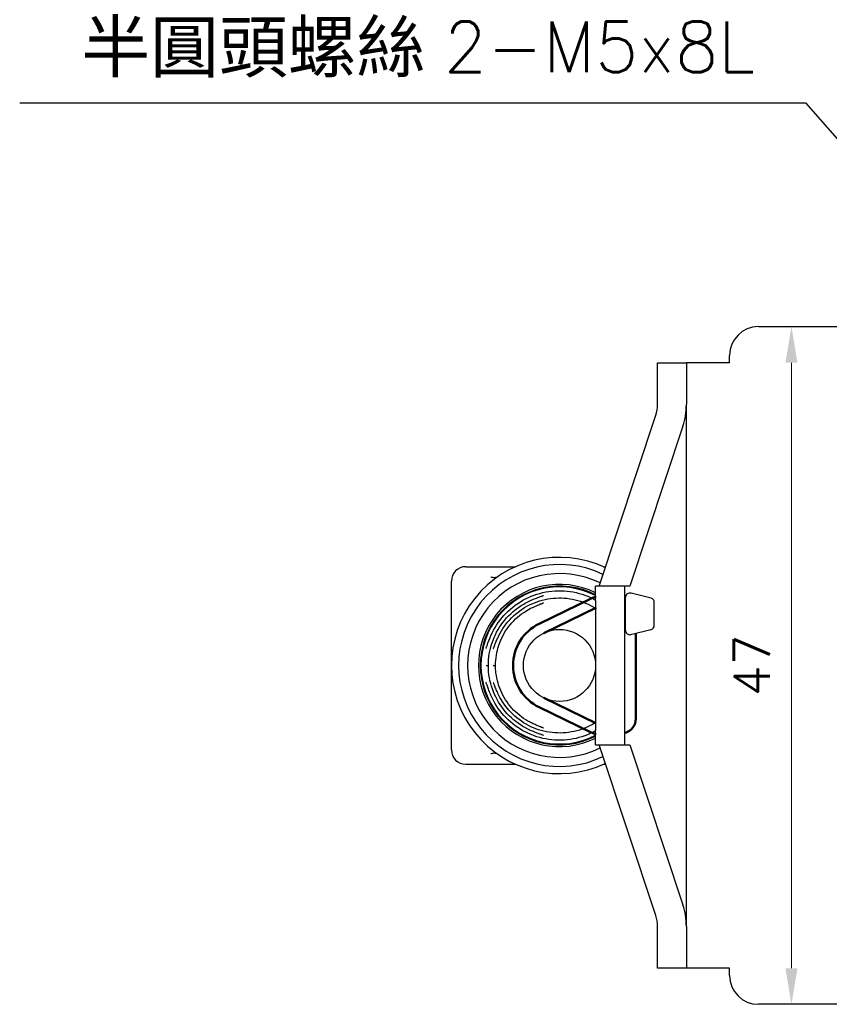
# Model space of a CAD drawing. Header units: millimetres. Extents: x 0 to 7391, y -1386 to 1502.
# Tile 119 of 127: x 7124 to 7180, y 722 to 790. Entities that reach past the tile are written whole.
import ezdxf

# ---------------------------------------------------------------- set-up
doc = ezdxf.new("R2010")
doc.units = ezdxf.units.MM
doc.header["$LTSCALE"] = 0.5
for name, color, linetype, lineweight in [('AM_0', 7, 'Continuous', 50), ('AM_5', 3, 'Continuous', 25), ('可見 (ISO)', 7, 'Continuous', 25)]:
    doc.layers.add(name, color=color, linetype=linetype, lineweight=lineweight)
doc.styles.get("Standard").update_dxf_attribs({"font": 'arial.ttf'})
doc.styles.add('尺寸標註', font='romans.shx', dxfattribs={"bigfont": 'CHINESET.SHX'})
doc.dimstyles.new('CNS1$0', dxfattribs={"dimtxt": 2.5, "dimasz": 2.5, "dimexe": 1, "dimexo": 1, "dimgap": 1.5, "dimtad": 1, "dimtoh": 1, "dimdec": 1, "dimdsep": 46, "dimtxsty": '尺寸標註', "dimcen": 0, "dimclrd": 2, "dimclre": 2, "dimclrt": 1, "dimadec": 0, "dimazin": 2, "dimtp": 0.1, "dimtm": 0.1, "dimtfac": 0.71, "dimtdec": 1, "dimtmove": 0, "dimatfit": 0, "dimfxl": 0, "dimlwd": 13, "dimlwe": 13, "dimarcsym": 0})

# ---------------------------------------------------------------- blocks, each defined once
blk = doc.blocks.new('結束バンド-側(轉折)')
for p, q in [((-6.333, -2.481), (-4.933, -2.136)), ((-4.574, -2.43), (-4.574, -4.72)), ((-4.574, -2.473), (-4.574, -4.677)), ((-6.574, -2.775), (-6.574, -4.375)), ((-6.359, -4.663), (-4.959, -5.008))]:
    blk.add_line(p, q)
for centre, start, end in [((-6.274, -2.775), 101.30993, 180), ((-4.874, -2.43), 0, 101.30993), ((-6.274, -4.375), 180, 253.67936), ((-4.874, -4.72), 253.67936, 0)]:
    blk.add_arc(centre, 0.3, start, end)
at = {"layer": 'AM_0'}
for p, q in [((-2.196, 4.648), (1.408, 2.896)), ((-5.293, -2.225), (-5.293, 3.7)), ((-2.51, 4), (1.093, 2.248)), ((-2.51, -4), (1.093, -2.248)), ((-2.196, -4.648), (1.408, -2.896)), ((-4.574, -4), (-4.573, -4)), ((-4.573, -4.72), (-4.574, -4.72))]:
    blk.add_line(p, q, dxfattribs=at)
for centre, radius, start, end in [((-4.273, 3.7), 1.02, 107.10464, 180), ((-2.641, 3.73), 1.02, 64.07537, 84.34902), ((-2.641, 3.73), 0.3, 64.07537, 70.44008), ((0, 0), 3.22, 295.92463, 64.07537), ((-2.641, -3.73), 0.3, 289.55992, 295.92463), ((-2.641, -3.73), 1.02, 275.65098, 295.92463)]:
    blk.add_arc(centre, radius, start, end, dxfattribs=at)
blk = doc.blocks.new('*D973')
at = {"layer": 'AM_5', "color": 2, "linetype": 'ByBlock', "lineweight": 13}
for p, q in [((7175.815, 769.05), (7178.105, 769.05)), ((7177.105, 766.55), (7177.105, 724.55)), ((7175.815, 722.05), (7178.105, 722.05))]:
    blk.add_line(p, q, dxfattribs=at)
at = {"layer": 'AM_5', "color": 2}
for points in [[(7176.688, 766.55), (7177.521, 766.55), (7177.105, 769.05)], [(7176.688, 724.55), (7177.521, 724.55), (7177.105, 722.05)]]:
    blk.add_solid(points, dxfattribs=at)
at = {"layer": 'Defpoints', "color": 0}
for p in [(7174.815, 769.05), (7174.815, 722.05), (7177.105, 722.05)]:
    blk.add_point(p, dxfattribs=at)
at = {"layer": 'AM_5', "color": 1, "insert": (7174.355, 745.55), "char_height": 2.5, "attachment_point": 5, "rotation": 90, "style": '尺寸標註'}
blk.add_mtext('47', dxfattribs=at)
blk = doc.blocks.new('*S932')
at = {"layer": 'AM_5'}
for p, q in [((1144.053, -407.507), (1198.567, -407.507)), ((1198.567, -407.507), (1209.842, -420.333))]:
    blk.add_line(p, q, dxfattribs=at)
at = {"layer": 'AM_5', "linetype": 'Continuous'}
blk.add_trace([(1209.404, -420.719), (1210.28, -419.948), (1212.153, -422.962)], dxfattribs=at)
at = {"layer": 'AM_5', "color": 2, "insert": (1195.067, -405.757), "char_height": 3.5, "attachment_point": 9}
blk.add_mtext('{\\fPMingLiU|b0|i0|c136|p18;半圓頭螺絲 \\Fromans|c0;2-M\\Fromans|c136;5\\Fromans|c0;x\\Fromans|c136;8\\Fromans|c0;L}', dxfattribs=at)

msp = doc.modelspace()

# ---------------------------------------------------------------- linework, layer by layer
at = {"layer": '可見 (ISO)'}
for p, q in [((7174.815, 769.05), (7191.603, 769.05)), ((7172.815, 766.55), (7172.815, 767.05)), ((7167.815, 766.55), (7169.815, 766.55)), ((7167.815, 763.65), (7167.815, 766.55)), ((7169.815, 766.55), (7169.815, 763.65)), ((7171.815, 766.55), (7169.815, 766.55)), ((7172.815, 766.55), (7171.815, 766.55)), ((7169.815, 727.449), (7169.815, 763.65)), ((7163.756, 751.05), (7167.694, 762.901)), ((7169.574, 762.152), (7165.884, 751.05)), ((7154.515, 752.4), (7157.961, 752.4)), ((7164.069, 752.4), (7164.205, 752.4)), ((7153.515, 748.745), (7153.515, 751.4)), ((7163.515, 750.05), (7163.515, 751.05)), ((7165.515, 751.05), (7163.515, 751.05)), ((7165.515, 751.05), (7165.515, 750.05)), ((7165.635, 751.05), (7165.515, 751.05)), ((7165.884, 751.05), (7165.635, 751.05)), ((7159.83, 750.254), (7159.83, 750.254)), ((7163.515, 750.05), (7163.515, 741.05)), ((7165.515, 750.05), (7165.515, 741.05)), ((7153.515, 745.55), (7153.515, 748.745)), ((7156.07, 746.8), (7156.07, 746.8)), ((7156.436, 746.744), (7156.436, 746.744)), ((7155.916, 745.55), (7156.078, 745.55)), ((7156.415, 745.55), (7156.577, 745.55)), ((7156.578, 745.55), (7156.577, 745.55)), ((7156.07, 744.3), (7156.07, 744.3)), ((7153.515, 739.7), (7153.515, 742.354)), ((7159.88, 741.217), (7159.88, 741.217)), ((7163.515, 740.05), (7163.515, 741.05)), ((7165.515, 741.05), (7165.515, 740.05)), ((7159.83, 740.845), (7159.83, 740.845)), ((7159.89, 740.703), (7159.89, 740.703)), ((7163.515, 740.05), (7165.515, 740.05)), ((7167.694, 728.199), (7163.756, 740.05)), ((7165.515, 740.05), (7165.635, 740.05)), ((7165.635, 740.05), (7165.884, 740.05)), ((7165.884, 740.05), (7169.574, 728.948)), ((7154.515, 738.7), (7157.961, 738.7)), ((7164.069, 738.7), (7164.205, 738.7)), ((7167.815, 724.55), (7167.815, 727.449)), ((7169.815, 727.449), (7169.815, 724.55)), ((7169.815, 724.55), (7167.815, 724.55)), ((7171.815, 724.55), (7169.815, 724.55)), ((7172.815, 724.55), (7171.815, 724.55)), ((7172.815, 724.05), (7172.815, 724.55)), ((7250.815, 722.05), (7174.815, 722.05))]:
    msp.add_line(p, q, dxfattribs=at)
msp.add_circle((7161.015, 745.55), 2.5, dxfattribs=at)
for centre, radius, start, end in [((7174.815, 767.05), 2, 90, 180), ((7161.015, 745.55), 7.5, 64.98036, 295.01964), ((7161.015, 745.55), 7, 64.50386, 295.49614), ((7154.515, 751.4), 1, 90, 180), ((7161.015, 745.55), 6.375, 63.80221, 296.19779), ((7161.015, 745.55), 5.625, 63.6122, 296.3878), ((7161.015, 745.55), 5.5, 62.96431, 297.03569), ((7161.015, 745.55), 5.45, 62.69574, 297.30426), ((7154.515, 739.7), 1, 180, 270), ((7174.815, 724.05), 2, 180, 270)]:
    msp.add_arc(centre, radius, start, end, dxfattribs=at)
for centre, major_axis, start_param, end_param in [((7165.815, 763.65), (0, -2.191), 1.22173, 1.570796), ((7165.815, 763.65), (0, -4.381), 1.22173, 1.570796), ((7165.815, 727.449), (0, 4.381), 4.712389, 5.061455), ((7165.815, 727.449), (0, 2.191), 4.712389, 5.061455)]:
    msp.add_ellipse(centre, major_axis=major_axis, ratio=0.912992, start_param=start_param, end_param=end_param, dxfattribs=at)
for points, knots in [([(7156.743, 751.714), (7156.676, 751.668), (7156.597, 751.642), (7156.438, 751.634), (7156.36, 751.647), (7156.269, 751.681), (7156.258, 751.685), (7156.247, 751.69)], [-0.07067013, -0.07067013, -0.07067013, -0.07067013, -0.03295236, -0.03295236, 0, 0, 0.00471986, 0.00471986, 0.00471986, 0.00471986]), ([(7156.257, 747.616), (7156.479, 748.127), (7156.789, 748.607), (7157.539, 749.438), (7157.99, 749.798), (7158.971, 750.347), (7159.514, 750.544), (7160.62, 750.749), (7161.197, 750.761), (7162.31, 750.601), (7162.861, 750.427), (7163.414, 750.146), (7163.464, 750.12), (7163.515, 750.092)], [0, 0, 0, 0, 0.167078, 0.167078, 0.3357724, 0.3357724, 0.5044512, 0.5044512, 0.6731636, 0.6731636, 0.841893, 0.841893, 0.8591104, 0.8591104, 0.8591104, 0.8591104]), ([(7156.078, 745.55), (7156.079, 746.081), (7156.167, 746.618), (7156.507, 747.628), (7156.765, 748.114), (7157.414, 748.965), (7157.814, 749.342), (7158.493, 749.8), (7158.743, 749.938), (7159.002, 750.054)], [0, 0, 0, 0, 0.1592126, 0.1592126, 0.3197962, 0.3197962, 0.4803665, 0.4803665, 0.5654795, 0.5654795, 0.5654795, 0.5654795]), ([(7156.811, 747.625), (7157.035, 748.077), (7157.335, 748.497), (7158.049, 749.214), (7158.472, 749.519), (7159.383, 749.971), (7159.881, 750.124), (7160.889, 750.261), (7161.411, 750.246), (7162.409, 750.052), (7162.898, 749.87), (7163.399, 749.585), (7163.457, 749.55), (7163.515, 749.513)], [0, 0, 0, 0, 0.1510889, 0.1510889, 0.3035424, 0.3035424, 0.4560219, 0.4560219, 0.6085363, 0.6085363, 0.7610413, 0.7610413, 0.7814584, 0.7814584, 0.7814584, 0.7814584]), ([(7158.984, 749.493), (7159.102, 749.553), (7159.224, 749.611), (7159.451, 749.71), (7159.558, 749.755), (7159.689, 749.807), (7159.725, 749.821), (7159.811, 749.856), (7159.856, 749.876), (7159.889, 749.892), (7159.896, 749.895), (7159.896, 749.895)], [0, 0, 0, 0, 0.0398539, 0.0398539, 0.078478, 0.078478, 0.0951556, 0.0951556, 0.1235619, 0.1235619, 0.1351343, 0.1351343, 0.1351343, 0.1351343]), ([(7159.002, 750.054), (7159.116, 750.105), (7159.232, 750.153), (7159.451, 750.239), (7159.556, 750.278), (7159.727, 750.339), (7159.796, 750.364), (7159.864, 750.391), (7159.88, 750.398), (7159.9, 750.407), (7159.906, 750.411), (7159.906, 750.411)], [0, 0, 0, 0, 0.0373786, 0.0373786, 0.0744383, 0.0744383, 0.10791, 0.10791, 0.121387, 0.121387, 0.1323603, 0.1323603, 0.1323603, 0.1323603]), ([(7156.577, 745.55), (7156.578, 746.027), (7156.657, 746.51), (7156.963, 747.419), (7157.195, 747.855), (7157.778, 748.62), (7158.138, 748.959), (7158.681, 749.325), (7158.83, 749.413), (7158.984, 749.493)], [0, 0, 0, 0, 0.143201, 0.143201, 0.2875505, 0.2875505, 0.4319259, 0.4319259, 0.4838829, 0.4838829, 0.4838829, 0.4838829]), ([(7155.909, 746.726), (7155.909, 746.726), (7155.909, 746.726), (7155.91, 746.727), (7155.913, 746.732), (7155.921, 746.75), (7155.928, 746.766), (7155.948, 746.816), (7155.962, 746.854), (7155.998, 746.953), (7156.022, 747.02), (7156.078, 747.174), (7156.112, 747.264), (7156.182, 747.441), (7156.219, 747.529), (7156.257, 747.616)], [0.0293404, 0.0293404, 0.0293404, 0.0293404, 0.0309525, 0.0309525, 0.0399871, 0.0399871, 0.0543878, 0.0543878, 0.0748966, 0.0748966, 0.1018651, 0.1018651, 0.1325501, 0.1325501, 0.1610378, 0.1610378, 0.1610378, 0.1610378]), ([(7156.424, 746.729), (7156.424, 746.729), (7156.424, 746.729), (7156.425, 746.731), (7156.428, 746.736), (7156.437, 746.755), (7156.445, 746.773), (7156.467, 746.824), (7156.482, 746.863), (7156.522, 746.964), (7156.549, 747.031), (7156.612, 747.186), (7156.649, 747.276), (7156.728, 747.453), (7156.769, 747.54), (7156.811, 747.625)], [0.0287692, 0.0287692, 0.0287692, 0.0287692, 0.0308179, 0.0308179, 0.0400315, 0.0400315, 0.0547303, 0.0547303, 0.0754546, 0.0754546, 0.1026855, 0.1026855, 0.1337713, 0.1337713, 0.1624404, 0.1624404, 0.1624404, 0.1624404]), ([(7153.515, 742.354), (7153.515, 742.428), (7153.515, 742.519), (7153.515, 742.627), (7153.515, 742.681), (7153.515, 742.739), (7153.515, 742.802), (7153.515, 742.864), (7153.515, 742.931), (7153.515, 743.002), (7153.515, 743.043), (7153.515, 743.086), (7153.515, 743.129), (7153.515, 743.462), (7153.515, 743.717), (7153.515, 743.894), (7153.515, 743.897), (7153.515, 743.898), (7153.515, 743.902), (7153.515, 744.18), (7153.515, 744.439), (7153.515, 744.679), (7153.515, 744.687), (7153.515, 744.693), (7153.515, 744.702), (7153.515, 744.846), (7153.515, 744.988), (7153.515, 745.129), (7153.515, 745.27), (7153.515, 745.411), (7153.515, 745.55)], [0, 0, 0, 0, 0.109375, 0.109375, 0.109375, 0.164063, 0.164063, 0.164063, 0.21875, 0.21875, 0.21875, 0.25, 0.25, 0.25, 0.496094, 0.496094, 0.496094, 0.5, 0.5, 0.5, 0.742188, 0.742188, 0.742188, 0.75, 0.75, 0.75, 0.875, 0.875, 0.875, 1, 1, 1, 1]), ([(7159.002, 741.047), (7158.518, 741.263), (7158.064, 741.562), (7157.28, 742.283), (7156.941, 742.716), (7156.428, 743.655), (7156.246, 744.173), (7156.104, 744.98), (7156.079, 745.266), (7156.078, 745.55)], [0, 0, 0, 0, 0.1589968, 0.1589968, 0.3195325, 0.3195325, 0.4800844, 0.4800844, 0.5654287, 0.5654287, 0.5654287, 0.5654287]), ([(7158.984, 741.607), (7158.56, 741.825), (7158.167, 742.116), (7157.499, 742.803), (7157.217, 743.208), (7156.803, 744.077), (7156.665, 744.551), (7156.588, 745.202), (7156.577, 745.376), (7156.577, 745.55)], [0, 0, 0, 0, 0.1430279, 0.1430279, 0.2873367, 0.2873367, 0.4316977, 0.4316977, 0.4838857, 0.4838857, 0.4838857, 0.4838857]), ([(7156.257, 743.483), (7156.208, 743.595), (7156.162, 743.71), (7156.079, 743.924), (7156.041, 744.028), (7155.98, 744.196), (7155.955, 744.265), (7155.928, 744.332), (7155.921, 744.348), (7155.912, 744.369), (7155.908, 744.375), (7155.908, 744.375)], [0, 0, 0, 0, 0.0366262, 0.0366262, 0.073161, 0.073161, 0.1065816, 0.1065816, 0.1201448, 0.1201448, 0.1311498, 0.1311498, 0.1311498, 0.1311498]), ([(7156.811, 743.474), (7156.754, 743.59), (7156.7, 743.709), (7156.605, 743.93), (7156.562, 744.035), (7156.495, 744.204), (7156.468, 744.272), (7156.435, 744.348), (7156.423, 744.372), (7156.423, 744.372)], [0, 0, 0, 0, 0.0386648, 0.0386648, 0.0765489, 0.0765489, 0.1103367, 0.1103367, 0.1331561, 0.1331561, 0.1331561, 0.1331561]), ([(7163.515, 741.008), (7163.033, 740.743), (7162.503, 740.554), (7161.41, 740.351), (7160.833, 740.339), (7159.719, 740.499), (7159.169, 740.673), (7158.166, 741.182), (7157.7, 741.523), (7156.913, 742.327), (7156.582, 742.8), (7156.31, 743.365), (7156.283, 743.424), (7156.257, 743.483)], [0.3396947, 0.3396947, 0.3396947, 0.3396947, 0.5044512, 0.5044512, 0.6731636, 0.6731636, 0.841893, 0.841893, 1.0106271, 1.0106271, 1.1793517, 1.1793517, 1.198802, 1.198802, 1.198802, 1.198802]), ([(7163.515, 741.586), (7163.381, 741.502), (7163.243, 741.425), (7162.647, 741.129), (7162.148, 740.975), (7161.141, 740.839), (7160.619, 740.854), (7159.621, 741.048), (7159.132, 741.229), (7158.249, 741.733), (7157.844, 742.062), (7157.231, 742.752), (7156.995, 743.102), (7156.811, 743.474)], [0.256347, 0.256347, 0.256347, 0.256347, 0.3035424, 0.3035424, 0.4560219, 0.4560219, 0.6085363, 0.6085363, 0.7610413, 0.7610413, 0.9134956, 0.9134956, 1.0379783, 1.0379783, 1.0379783, 1.0379783]), ([(7159.894, 741.205), (7159.894, 741.205), (7159.894, 741.205), (7159.892, 741.207), (7159.887, 741.21), (7159.867, 741.219), (7159.849, 741.227), (7159.796, 741.25), (7159.757, 741.265), (7159.656, 741.306), (7159.588, 741.333), (7159.433, 741.397), (7159.343, 741.435), (7159.164, 741.517), (7159.073, 741.561), (7158.984, 741.607)], [0.0284071, 0.0284071, 0.0284071, 0.0284071, 0.0306852, 0.0306852, 0.0399609, 0.0399609, 0.05475, 0.05475, 0.0754396, 0.0754396, 0.1026089, 0.1026089, 0.1336416, 0.1336416, 0.163637, 0.163637, 0.163637, 0.163637]), ([(7159.905, 740.691), (7159.905, 740.691), (7159.905, 740.691), (7159.903, 740.692), (7159.899, 740.695), (7159.88, 740.703), (7159.863, 740.71), (7159.812, 740.73), (7159.774, 740.744), (7159.675, 740.781), (7159.608, 740.805), (7159.454, 740.861), (7159.365, 740.895), (7159.184, 740.968), (7159.092, 741.006), (7159.002, 741.047)], [0.0290424, 0.0290424, 0.0290424, 0.0290424, 0.0308309, 0.0308309, 0.0399034, 0.0399034, 0.0543554, 0.0543554, 0.0747933, 0.0747933, 0.1016498, 0.1016498, 0.1321965, 0.1321965, 0.1618882, 0.1618882, 0.1618882, 0.1618882]), ([(7156.743, 739.385), (7156.676, 739.432), (7156.597, 739.458), (7156.439, 739.465), (7156.36, 739.452), (7156.269, 739.419), (7156.258, 739.414), (7156.247, 739.41)], [0.00000157, 0.00000157, 0.00000157, 0.00000157, 0.03773377, 0.03773377, 0.07068367, 0.07068367, 0.07542641, 0.07542641, 0.07542641, 0.07542641])]:
    msp.add_open_spline(points, degree=3, knots=knots, dxfattribs=at)
for points in [[(7159.88, 749.883), (7159.88, 749.883), (7159.88, 749.883), (7159.879, 749.882)], [(7159.891, 750.399), (7159.891, 750.399), (7159.89, 750.398), (7159.89, 750.398)], [(7156.079, 745.55), (7156.079, 745.55), (7156.078, 745.55), (7156.078, 745.55)], [(7155.92, 744.36), (7155.921, 744.359), (7155.921, 744.359), (7155.921, 744.359)], [(7156.434, 744.359), (7156.434, 744.359), (7156.434, 744.359), (7156.434, 744.359)]]:
    msp.add_open_spline(points, degree=3, dxfattribs=at)

# ---------------------------------------------------------------- block references
at = {"rotation": 180}
msp.add_blockref('結束バンド-側(轉折)', (7161.015, 745.55), dxfattribs=at)
at = {"layer": 'AM_5'}
msp.add_blockref('*S932', (5979.515, 1192.07), dxfattribs=at)

# ---------------------------------------------------------------- dimensions: what is measured, and where the dimension line sits
dim = msp.add_linear_dim(base=(7177.105, 722.05), p1=(7174.815, 769.05), p2=(7174.815, 722.05), angle=90, dimstyle='CNS1$0', override={"dimdec": 1, "dimarcsym": 1}, dxfattribs=at)
dim.commit()
dim.dimension.update_dxf_attribs({"geometry": '*D973', "text_midpoint": (7174.355, 745.55)})

doc.saveas('drawing.dxf')
